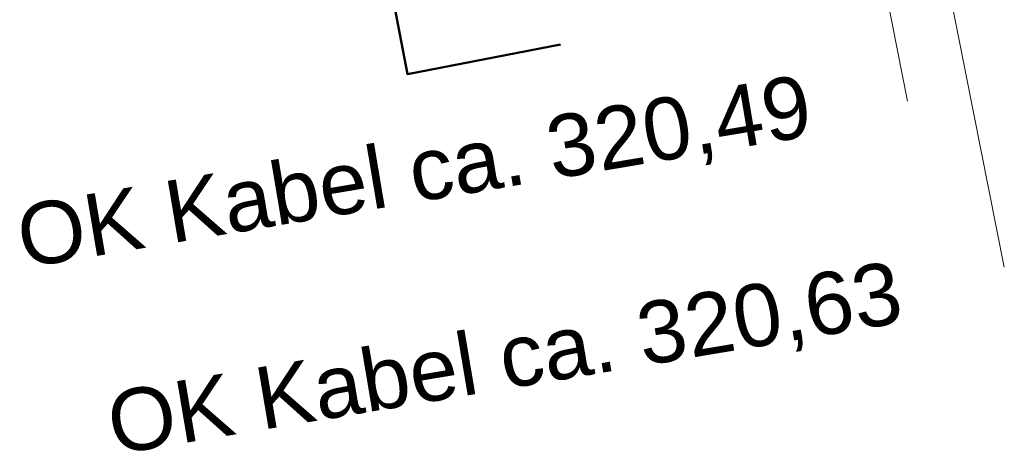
# Model space of a CAD drawing. Header units: metres. Extents: x -502 to 161, y -108 to 174.
# Tile 200 of 256: x -188.03 to -184.87, y -36.49 to -35.1. Entities that reach past the tile are written whole.
import ezdxf

# ---------------------------------------------------------------- set-up
doc = ezdxf.new("R2010")
doc.units = ezdxf.units.M
doc.header["$LTSCALE"] = 0.1
doc.layers.add('BRI31-005.05-5p02-Koordinierung Lageplan 4. BA ZOB West 2022-06-15', color=7, linetype='Continuous')
doc.layers.add('BRI31-005.06-5f07-Koordinierung Lageplan 4. BA ZOB Fernbusbahnh', color=7, linetype='Continuous')
doc.styles.add('Arial', font='arial.ttf')

msp = doc.modelspace()

# ---------------------------------------------------------------- linework, layer by layer
at = {"layer": 'BRI31-005.05-5p02-Koordinierung Lageplan 4. BA ZOB West 2022-06-15', "color": 114, "linetype": 'Continuous', "lineweight": 50, "true_color": 0x00994c, "transparency": 33554687, "flags": 128}
msp.add_lwpolyline([(-186.2926, -35.1775), (-186.7835, -35.2724), (-187.3182, -32.4775)], dxfattribs=at)
at = {"layer": 'BRI31-005.06-5f07-Koordinierung Lageplan 4. BA ZOB Fernbusbahnh', "color": 1, "linetype": 'Continuous', "lineweight": 13, "true_color": 0xff0000, "transparency": 33554687}
for p, q in [((-186.1047, -30.6834), (-185.1774, -35.3594)), ((-185.6147, -32.1234), (-184.867, -35.8936))]:
    msp.add_line(p, q, dxfattribs=at)
at = {"layer": 'BRI31-005.06-5f07-Koordinierung Lageplan 4. BA ZOB Fernbusbahnh', "color": 114, "linetype": 'Continuous', "lineweight": 50, "true_color": 0x00994c, "transparency": 33554687, "flags": 128}
msp.add_lwpolyline([(-186.2926, -35.1775), (-186.7835, -35.2724), (-187.3182, -32.4775)], dxfattribs=at)

# ---------------------------------------------------------------- texts
at = {"layer": 'BRI31-005.06-5f07-Koordinierung Lageplan 4. BA ZOB Fernbusbahnh', "color": 1, "true_color": 0xff0000, "transparency": 33554687, "char_height": 0.2, "attachment_point": 1, "rotation": 9.5551, "line_spacing_factor": 0.25, "style": 'Arial'}
for s, insert in [('OK Kabel ca. 320,49', (-188.0501, -35.6996)), ('OK Kabel ca. 320,63', (-187.7598, -36.2995))]:
    msp.add_mtext(s, dxfattribs=dict(at, insert=insert))

doc.saveas('drawing.dxf')
